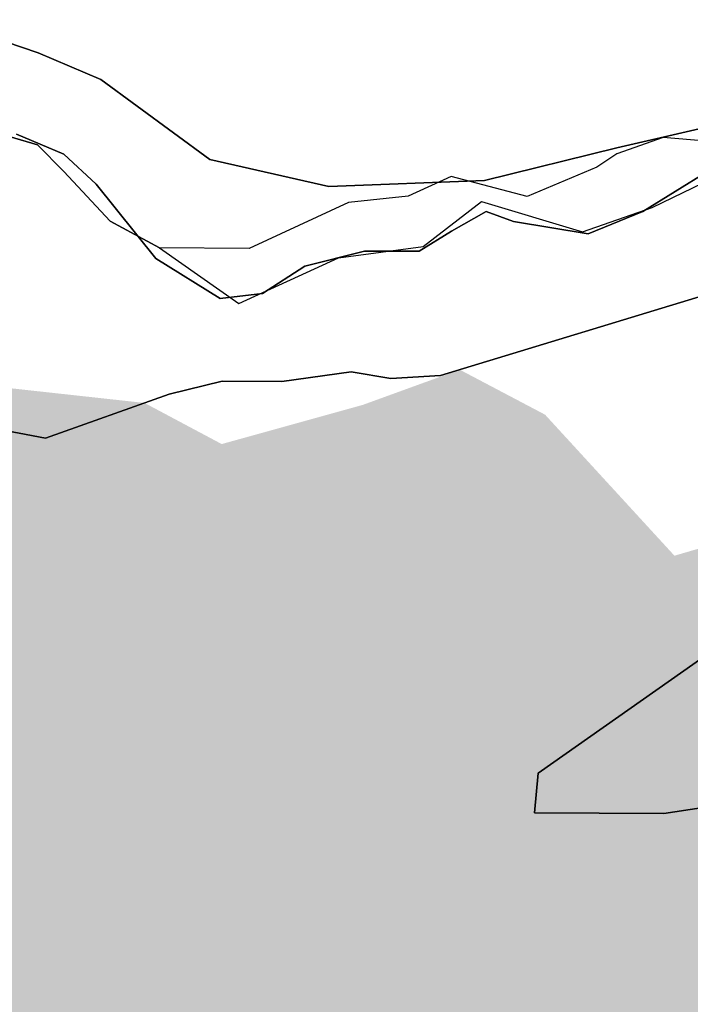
# Model space of a CAD drawing. Extents: x 463979 to 467979, y 555064 to 557157.
# Tile 67 of 82: x 467089 to 467124, y 556244 to 556295. Entities that reach past the tile are written whole.
import ezdxf

# ---------------------------------------------------------------- set-up
doc = ezdxf.new("R2010")
doc.units = 0
doc.header["$MEASUREMENT"] = 0
doc.layers.add('OS MAP', color=7, linetype='Continuous')
doc.layers.add('Survey Detail Drawn', color=7, linetype='Continuous')

msp = doc.modelspace()

# ---------------------------------------------------------------- hatches: boundary and pattern name
at = {"layer": 'Survey Detail Drawn', "true_color": 0x34759d}
h = msp.add_hatch(dxfattribs=at)
h.set_pattern_fill('FLEX', color=155, scale=3.5)
h.set_pattern_definition([(0, (0, 0), (0, 0.875), [0.875, -0.875]), (45, (0.875, 0), (0, 0.875), [0.21875, -0.7999368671, 0.21875, -1.2374368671])])
h.paths.add_polyline_path([(467119.501, 556213.186), (467119.779, 556213.343), (467120.224, 556214.709), (467122.043, 556214.78), (467123.247, 556214.817), (467124.696, 556215.258), (467125.731, 556216.596), (467127.267, 556217.062), (467130.106, 556217.582), (467132.778, 556218.071), (467134.185, 556217.803), (467135.586, 556218.307), (467137.28, 556220.135), (467138.398, 556220.725), (467140.792, 556222.848), (467142.833, 556223.904), (467144.243, 556225.467), (467145.109, 556226.426), (467146.169, 556228.401), (467146.922, 556229.413), (467147.023, 556229.928), (467147.376, 556230.547), (467147.435, 556231.298), (467147.995, 556232.328), (467148.172, 556233.153), (467148.436, 556233.922), (467148.489, 556234.393), (467148.745, 556234.686), (467148.663, 556235.006), (467148.791, 556235.619), (467149.025, 556236.535), (467149.102, 556237.01), (467149.34, 556237.604), (467149.615, 556237.915), (467150.233, 556239.112), (467150.319, 556239.746), (467150.607, 556240.218), (467151.014, 556240.844), (467151.075, 556241.443), (467151.481, 556241.939), (467151.778, 556242.26), (467152.598, 556242.981), (467152.785, 556243.332), (467152.852, 556244.069), (467152.981, 556244.5), (467153.113, 556245.045), (467153.234, 556245.537), (467153.35, 556245.969), (467153.45, 556246.636), (467153.5, 556247.107), (467153.489, 556247.451), (467153.432, 556247.785), (467153.407, 556248.194), (467153.297, 556248.419), (467153.251, 556248.906), (467153.234, 556249.112), (467153.26, 556249.677), (467153.276, 556250.196), (467153.208, 556250.694), (467152.611, 556251.214), (467152.18, 556251.268), (467151.676, 556251.268), (467150.84, 556251.147), (467149.845, 556251.004), (467150.772, 556252.091), (467149.059, 556252.796), (467148.454, 556253.501), (467147.769, 556254.125), (467147.849, 556255.071), (467146.439, 556255.998), (467145.31, 556256.32), (467144.101, 556256.763), (467143.161, 556257.084), (467137.611, 556259.667), (467133.605, 556260.693), (467132.373, 556264.798), (467125.485, 556267.743), (467123.129, 556267.055), (467119.739, 556270.75), (467116.35, 556274.444), (467111.876, 556276.802), (467106.798, 556274.957), (467099.403, 556272.904), (467095.358, 556275.059), (467085.185, 556276.174), (467079.683, 556275.88), (467074.364, 556270.75), (467061.132, 556270.097), (467053.781, 556266.017), (467044.633, 556261.611), (467032.708, 556261.284), (467026.827, 556257.368), (467017.516, 556244.474), (467017.352, 556234.193), (467016.209, 556222.442), (467026.127, 556219.248), (467038.635, 556219.248), (467045.499, 556210.105), (467051.448, 556205.228), (467060.905, 556198.675), (467065.481, 556196.085), (467072.803, 556195.475), (467078.904, 556195.018), (467089.055, 556197.447), (467093.491, 556199.782), (467095.769, 556202.238), (467097.027, 556204.214), (467099.065, 556206.19), (467100.624, 556206.968), (467102.561, 556206.86), (467104.348, 556206.55), (467104.879, 556205.96), (467105.603, 556205.724), (467106.061, 556205.68), (467106.649, 556206.742), (467106.636, 556207.052), (467107.36, 556207.494), (467108.069, 556207.848), (467108.674, 556207.804), (467109.043, 556207.288), (467109.146, 556208.011), (467109.014, 556208.675), (467109.516, 556209.427), (467109.923, 556209.381), (467110.155, 556209.062), (467110.219, 556208.9), (467110.451, 556208.917), (467109.461, 556211.82), (467109.171, 556211.801), (467109.05, 556212.258), (467109.096, 556212.641), (467109.293, 556212.734), (467109.806, 556212.893), (467110.784, 556213.495), (467111.423, 556213.89), (467112.381, 556214.293), (467113.171, 556214.631), (467113.904, 556215.123), (467114.461, 556215.3), (467114.787, 556215.288), (467115.438, 556215.578), (467116.291, 556215.916), (467116.694, 556216.129), (467116.985, 556216.058), (467117.085, 556215.88), (467117.067, 556215.584), (467117.736, 556213.761), (467119.001, 556213.193)])

# ---------------------------------------------------------------- linework, layer by layer
at = {"layer": 'OS MAP'}
for points in [[(467126.016, 556289.78), (467120.113, 556288.419), (467113.168, 556286.715), (467105.014, 556286.404), (467098.776, 556287.819), (467093.07, 556292.007), (467089.781, 556293.409), (467084.686, 556295.138)], [(467084.686, 556295.138), (467089.781, 556293.409), (467093.07, 556292.007), (467098.776, 556287.819), (467105.014, 556286.404), (467113.168, 556286.715), (467120.113, 556288.419), (467126.016, 556289.78)], [(467084.686, 556295.138), (467089.781, 556293.409), (467093.07, 556292.007), (467098.776, 556287.819), (467105.014, 556286.404), (467113.168, 556286.715), (467120.113, 556288.419), (467126.016, 556289.78)], [(467126.016, 556289.78), (467120.113, 556288.419), (467113.168, 556286.715), (467105.014, 556286.404), (467098.776, 556287.819), (467093.07, 556292.007), (467089.781, 556293.409), (467084.686, 556295.138)], [(467086.169, 556289.622), (467089.757, 556288.583), (467091.137, 556287.189), (467093.556, 556284.577), (467096.151, 556283.177), (467100.307, 556280.261), (467105.522, 556282.666), (467109.96, 556283.262), (467113.012, 556285.61), (467118.312, 556284.025), (467121.962, 556285.307), (467125.174, 556286.853)], [(467124.795, 556288.775), (467122.541, 556288.959), (467120.109, 556288.102), (467119.066, 556287.413), (467115.416, 556285.868), (467111.432, 556286.926), (467109.17, 556285.895), (467106.049, 556285.562), (467100.834, 556283.157), (467096.151, 556283.177), (467093.556, 556284.577), (467091.137, 556287.189), (467089.757, 556288.583), (467086.169, 556289.622)], [(467086.169, 556289.622), (467089.757, 556288.583), (467091.137, 556287.189), (467093.556, 556284.577), (467096.151, 556283.177), (467100.307, 556280.261), (467105.522, 556282.666), (467109.96, 556283.262), (467113.012, 556285.61), (467118.312, 556284.025), (467121.962, 556285.307), (467125.174, 556286.853)], [(467088.651, 556289.133), (467091.125, 556288.091), (467092.818, 556286.527), (467095.944, 556282.619), (467099.33, 556280.534), (467101.544, 556280.795), (467103.758, 556282.228), (467106.884, 556283.01), (467109.749, 556283.01), (467111.442, 556284.052), (467113.265, 556285.094), (467114.698, 556284.573), (467118.605, 556283.922), (467121.47, 556285.094), (467124.856, 556287.179)], [(467124.856, 556287.179), (467121.47, 556285.094), (467118.605, 556283.922), (467114.698, 556284.573), (467113.265, 556285.094), (467111.442, 556284.052), (467109.749, 556283.01), (467106.884, 556283.01), (467103.758, 556282.228), (467101.544, 556280.795), (467099.33, 556280.534), (467095.944, 556282.619), (467092.818, 556286.527), (467091.125, 556288.091), (467088.651, 556289.133)], [(467088.651, 556289.133), (467091.125, 556288.091), (467092.818, 556286.527), (467095.944, 556282.619), (467099.33, 556280.534), (467101.544, 556280.795), (467103.758, 556282.228), (467106.884, 556283.01), (467109.749, 556283.01), (467111.442, 556284.052), (467113.265, 556285.094), (467114.698, 556284.573), (467118.605, 556283.922), (467121.47, 556285.094), (467124.856, 556287.179)], [(467086.379, 556273.926), (467090.169, 556273.215), (467096.645, 556275.517), (467099.424, 556276.199), (467102.546, 556276.185), (467106.19, 556276.69), (467108.27, 556276.334), (467110.873, 556276.496), (467125.462, 556280.941)], [(467125.462, 556280.941), (467110.873, 556276.496), (467108.27, 556276.334), (467106.19, 556276.69), (467102.546, 556276.185), (467099.424, 556276.199), (467096.645, 556275.517), (467090.169, 556273.215), (467086.379, 556273.926)], [(467125.554, 556262.381), (467115.985, 556255.659), (467115.802, 556253.578), (467122.566, 556253.549), (467134.773, 556255.402)], [(467134.773, 556255.402), (467122.566, 556253.549), (467115.802, 556253.578), (467115.985, 556255.659), (467125.554, 556262.381)]]:
    msp.add_lwpolyline(points, dxfattribs=at)

doc.saveas('drawing.dxf')
